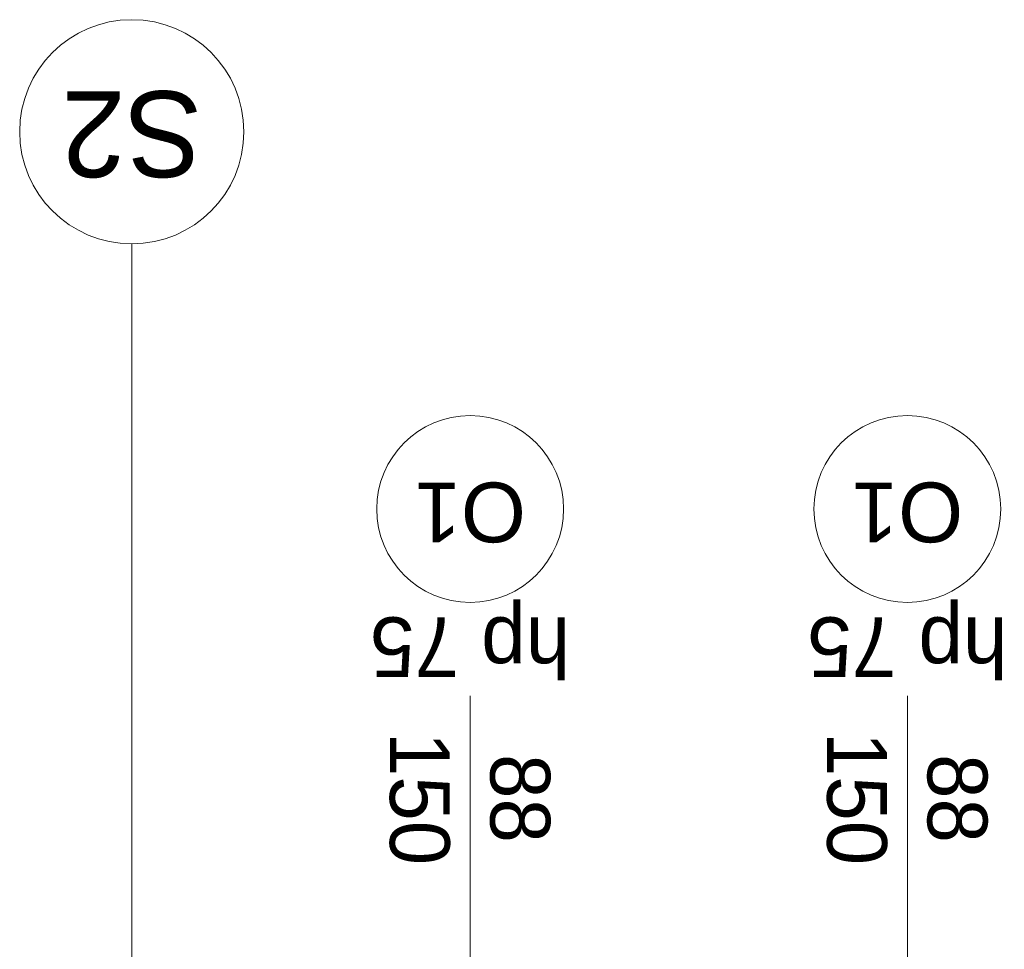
# Model space of a CAD drawing. Extents: x -440864 to -355682, y 13652 to 155872.
# Tile 68 of 179: x -429800 to -427166, y 71336 to 73824. Entities that reach past the tile are written whole.
import ezdxf

# ---------------------------------------------------------------- set-up
doc = ezdxf.new("R2010")
doc.units = 0
doc.header["$MEASUREMENT"] = 0
doc.layers.add('#podkład', color=252, linetype='Continuous')
doc.layers.add('Arch opisy', color=252, linetype='Continuous')
for name, color, linetype, lineweight in [('Arch opisy okien_Nr_Pióra__9', 252, 'Continuous', 13), ('Arch opisy_Nr_Pióra__1', 252, 'Continuous', 25), ('Arch opisy_Nr_Pióra__21', 252, 'Continuous', 9), ('Arch opisy_Nr_Pióra__9', 252, 'Continuous', 13), ('INWENT. OKNA_Nr_Pióra__21', 252, 'Continuous', 9), ('INWENT. OKNA_Nr_Pióra__5', 252, 'Continuous', 13)]:
    doc.layers.add(name, color=color, linetype=linetype, lineweight=lineweight)
doc.styles.add('GENERATED_STYLE_10', font='arial.ttf')
doc.styles.add('GENERATED_STYLE_5', font='txt')

# ---------------------------------------------------------------- blocks, each defined once
blk = doc.blocks.new('Linia_148', base_point=(-429500.3, 72292.6))
at = {"layer": 'Arch opisy_Nr_Pióra__21', "linetype": 'Continuous'}
blk.add_line((-429500.3, 72292.6), (-429500.3, 74372.4), dxfattribs=at)
blk.add_circle((-429500.3, 74672.4), 300, dxfattribs=at)
blk = doc.blocks.new('piętro')
at = {"layer": 'Arch opisy_Nr_Pióra__9', "color": 252, "linetype": 'Continuous'}
for centre in [(-428594.9, 66014.3), (-427424.9, 66014.3)]:
    blk.add_circle(centre, 250, dxfattribs=at)
at = {"layer": 'INWENT. OKNA_Nr_Pióra__5', "color": 252, "linetype": 'Continuous'}
for p, q in [((-428594.9, 64604.3), (-428594.9, 65514.3)), ((-427424.9, 64604.3), (-427424.9, 65514.3))]:
    blk.add_line(p, q, dxfattribs=at)
at = {"layer": 'Arch opisy', "color": 252, "linetype": 'Continuous'}
blk.add_blockref('Linia_148', (-429500.3, 64644.3), dxfattribs=at)
at = {"layer": 'Arch opisy okien_Nr_Pióra__9', "color": 252, "linetype": 'Continuous', "char_height": 160, "attachment_point": 2, "rotation": 180, "style": 'GENERATED_STYLE_10'}
for insert in [(-428594.9, 65925.1), (-427424.9, 65925.1)]:
    blk.add_mtext('{O1}', dxfattribs=dict(at, insert=insert))
at = {"layer": 'Arch opisy_Nr_Pióra__1', "color": 252, "linetype": 'Continuous', "insert": (-429500.3, 66902.7), "char_height": 230, "attachment_point": 2, "rotation": 180, "style": 'GENERATED_STYLE_5'}
blk.add_mtext('{S2}', dxfattribs=at)
at = {"layer": 'INWENT. OKNA_Nr_Pióra__21', "color": 252, "linetype": 'Continuous', "char_height": 160, "attachment_point": 2, "rotation": 180, "style": 'GENERATED_STYLE_5'}
for insert in [(-428594.9, 65564.3), (-427424.9, 65564.3)]:
    blk.add_mtext('{hp 75}', dxfattribs=dict(at, insert=insert))
at = {"layer": 'INWENT. OKNA_Nr_Pióra__21', "color": 252, "linetype": 'Continuous', "char_height": 160, "width": 709.227, "attachment_point": 2, "rotation": 270, "line_spacing_factor": 1.007581, "style": 'GENERATED_STYLE_5'}
for insert in [(-428380.8, 65239.3), (-427210.8, 65239.3)]:
    blk.add_mtext('{88\\P150}', dxfattribs=dict(at, insert=insert))

msp = doc.modelspace()

# ---------------------------------------------------------------- block references
at = {"layer": '#podkład', "color": 3, "lineweight": 50}
msp.add_blockref('piętro', (0, 6500), dxfattribs=at)

doc.saveas('drawing.dxf')
